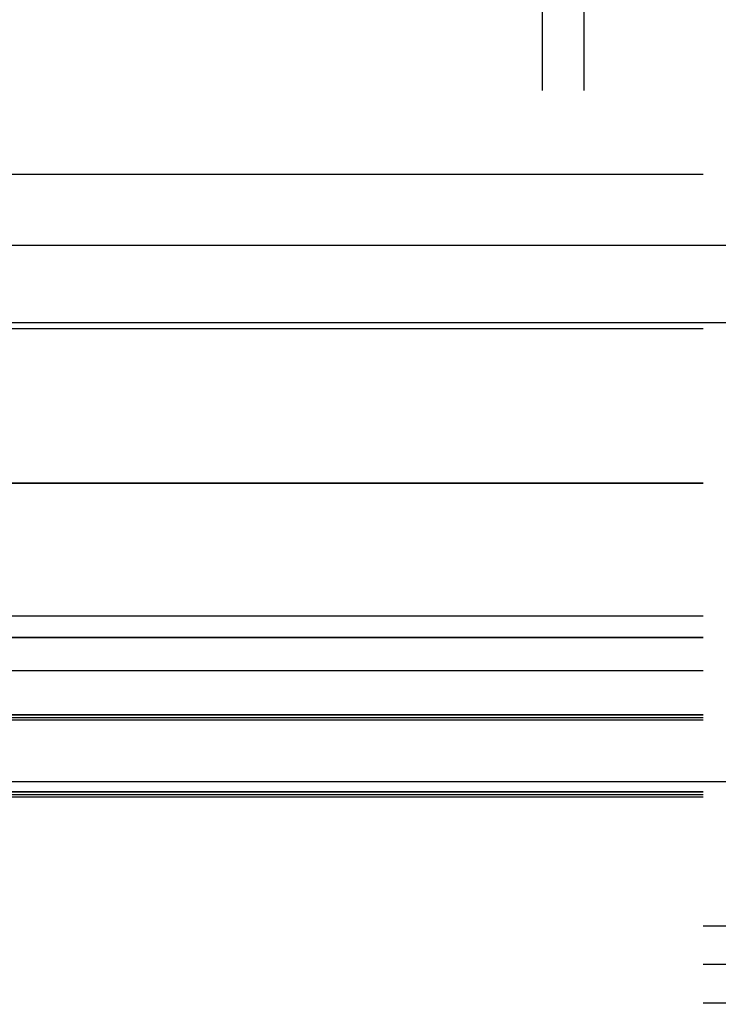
# Model space of a CAD drawing. Header units: millimetres. Extents: x -630 to 192, y -7 to 1615.
# Tile 64 of 249: x 64 to 76, y 82 to 99. Entities that reach past the tile are written whole.
import ezdxf

# ---------------------------------------------------------------- set-up
doc = ezdxf.new("R2010")
doc.units = ezdxf.units.MM
doc.header["$MEASUREMENT"] = 0
doc.layers.add('OVIDIO 160x80x72h', color=7, linetype='Continuous')

msp = doc.modelspace()

# ---------------------------------------------------------------- linework, layer by layer
at = {"layer": 'OVIDIO 160x80x72h'}
for points in [[(73.42798043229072, 97.56499942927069), (73.42798043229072, 738.9881825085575)], [(74.15301698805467, 97.56521070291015), (74.15301698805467, 738.9881825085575)], [(62.00572742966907, 96.11440675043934), (76.21606214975, 96.11440675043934)], [(89.7879484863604, 94.87235436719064), (-219.1110592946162, 94.87235436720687)], [(89.78794848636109, 93.53071358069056), (-219.1110592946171, 93.53071358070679)], [(62.00572742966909, 93.43112517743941), (76.21606214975, 93.43112517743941)], [(41.21587904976, 90.74784360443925), (76.21606214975, 90.74784360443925)], [(76.21606214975, 90.74784360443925), (41.21587904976, 90.74784360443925)], [(76.21606214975, 88.43504590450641), (41.21587904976, 88.43504590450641)], [(41.21587904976, 88.06456203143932), (76.21606214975, 88.06456203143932)], [(76.21606214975, 88.06456203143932), (41.21587904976, 88.06456203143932)], [(76.21606214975, 87.48636260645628), (41.21587904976, 87.48636260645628)], [(41.21587904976, 86.72292124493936), (76.21606214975, 86.72292124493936)], [(76.21606214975, 86.72292124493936), (41.21587904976, 86.72292124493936)], [(41.21587904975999, 86.6781998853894), (76.21606214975, 86.6781998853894)], [(41.21587904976, 86.63347852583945), (76.21606214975, 86.63347852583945)], [(90.71602301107, 85.56016589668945), (27.46698811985, 85.56016589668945)], [(76.21606214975, 85.38128045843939), (41.21587904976, 85.38128045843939)], [(41.21587904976, 85.38128045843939), (76.21606214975, 85.38128045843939)], [(41.21587904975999, 85.33655909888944), (76.21606214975, 85.33655909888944)], [(76.21606214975, 85.29183773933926), (41.21587904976, 85.29183773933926)], [(76.21606214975, 83.05576976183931), (97.45327397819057, 83.05576976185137)], [(97.4532739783, 82.38494936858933), (76.21606214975, 82.38494936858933)], [(97.4532739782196, 81.7141289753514), (76.21606214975, 81.71412897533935)]]:
    msp.add_lwpolyline(points, dxfattribs=at)
at = {"layer": 'OVIDIO 160x80x72h', "extrusion": (0, 0.8944271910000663, -0.4472135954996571)}
for points in [[(-65.21606214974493, 673.5544502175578), (-65.46021753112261, 673.5517402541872), (-65.70644483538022, 673.5435140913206), (-65.95458278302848, 673.5296307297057), (-66.20446096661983, 673.5099542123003), (-66.45589995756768, 673.4843542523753), (-66.70871145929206, 673.4527068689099), (-66.96269850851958, 673.4148950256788), (-67.21765572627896, 673.3708092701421), (-67.47336961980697, 673.3203483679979), (-67.72961893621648, 673.2634199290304), (-67.98617506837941, 673.1999410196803), (-68.24280251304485, 673.1298387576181), (-68.49925938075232, 673.0530508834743), (-68.7552979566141, 672.9695263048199), (-69.010665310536, 672.8792256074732), (-69.26510395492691, 672.7821215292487), (-69.51835254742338, 672.678199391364), (-69.7701466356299, 672.5674574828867), (-70.02021944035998, 672.4499073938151), (-70.26830267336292, 672.3255742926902), (-70.5141273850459, 672.1944971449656), (-70.75742483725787, 672.0567288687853), (-70.99792739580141, 671.9123364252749), (-71.23536943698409, 671.7614008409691), (-71.4694882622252, 671.6040171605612), (-71.70002501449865, 671.4402943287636), (-71.92672559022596, 671.2703550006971), (-72.14934154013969, 671.0943352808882), (-72.36763095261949, 670.9123843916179), (-72.58135931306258, 670.7246642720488), (-72.79030033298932, 670.5313491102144), (-72.99423674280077, 670.332624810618), (-73.19296104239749, 670.1286884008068), (-73.38627620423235, 669.9197473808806), (-73.57399632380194, 669.7060190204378), (-73.75594721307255, 669.4877296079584), (-73.93196693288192, 669.265113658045), (-74.10190626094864, 669.0384130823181), (-74.26562909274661, 668.807876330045), (-74.42301277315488, 668.5737575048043), (-74.57394835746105, 668.3363154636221), (-74.71834080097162, 668.0958129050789), (-74.85610907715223, 667.8525154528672), (-74.9871862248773, 667.6066907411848), (-75.11151932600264, 667.3586075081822), (-75.22906941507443, 667.1085347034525), (-75.33981132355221, 666.8567406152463), (-75.44373346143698, 666.6034920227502), (-75.54083753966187, 666.3490533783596), (-75.63113823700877, 666.0936860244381), (-75.71466281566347, 665.8376474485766), (-75.79145068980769, 665.5811905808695), (-75.86155295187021, 665.3245631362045), (-75.92503186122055, 665.0680070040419), (-75.98196030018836, 664.8117576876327), (-76.03242120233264, 664.556043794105), (-76.07650695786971, 664.3010865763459), (-76.11431880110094, 664.0470995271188), (-76.14596618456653, 663.7942880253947), (-76.17156614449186, 663.5428490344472), (-76.19124266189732, 663.2929708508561), (-76.20512602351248, 663.0448329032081), (-76.2133521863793, 662.7986055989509), (-76.21606214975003, 662.5544502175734)], [(-76.21606214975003, 662.5544502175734), (-76.2133521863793, 662.7986055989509), (-76.20512602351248, 663.0448329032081), (-76.19124266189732, 663.2929708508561), (-76.17156614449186, 663.5428490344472), (-76.14596618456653, 663.7942880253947), (-76.11431880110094, 664.0470995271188), (-76.07650695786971, 664.3010865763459), (-76.03242120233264, 664.556043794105), (-75.98196030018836, 664.8117576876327), (-75.92503186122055, 665.0680070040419), (-75.86155295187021, 665.3245631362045), (-75.79145068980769, 665.5811905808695), (-75.71466281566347, 665.8376474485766), (-75.63113823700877, 666.0936860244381), (-75.54083753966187, 666.3490533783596), (-75.44373346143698, 666.6034920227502), (-75.33981132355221, 666.8567406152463), (-75.22906941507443, 667.1085347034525), (-75.11151932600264, 667.3586075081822), (-74.9871862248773, 667.6066907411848), (-74.85610907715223, 667.8525154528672), (-74.71834080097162, 668.0958129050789), (-74.57394835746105, 668.3363154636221), (-74.42301277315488, 668.5737575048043), (-74.26562909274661, 668.807876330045), (-74.10190626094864, 669.0384130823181), (-73.93196693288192, 669.265113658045), (-73.75594721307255, 669.4877296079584), (-73.57399632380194, 669.7060190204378), (-73.38627620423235, 669.9197473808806), (-73.19296104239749, 670.1286884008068), (-72.99423674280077, 670.332624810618), (-72.79030033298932, 670.5313491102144), (-72.58135931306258, 670.7246642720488), (-72.36763095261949, 670.9123843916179), (-72.14934154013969, 671.0943352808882), (-71.92672559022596, 671.2703550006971), (-71.70002501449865, 671.4402943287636), (-71.4694882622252, 671.6040171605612), (-71.23536943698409, 671.7614008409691), (-70.99792739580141, 671.9123364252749), (-70.75742483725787, 672.0567288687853), (-70.5141273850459, 672.1944971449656), (-70.26830267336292, 672.3255742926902), (-70.02021944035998, 672.4499073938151), (-69.7701466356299, 672.5674574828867), (-69.51835254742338, 672.678199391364), (-69.26510395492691, 672.7821215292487), (-69.010665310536, 672.8792256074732), (-68.7552979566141, 672.9695263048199), (-68.49925938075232, 673.0530508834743), (-68.24280251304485, 673.1298387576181), (-67.98617506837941, 673.1999410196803), (-67.72961893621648, 673.2634199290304), (-67.47336961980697, 673.3203483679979), (-67.21765572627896, 673.3708092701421), (-66.96269850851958, 673.4148950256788), (-66.70871145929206, 673.4527068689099), (-66.45589995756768, 673.4843542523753), (-66.20446096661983, 673.5099542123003), (-65.95458278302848, 673.5296307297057), (-65.70644483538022, 673.5435140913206), (-65.46021753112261, 673.5517402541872), (-65.21606214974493, 673.5544502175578)]]:
    msp.add_lwpolyline(points, dxfattribs=at)
at = {"layer": 'OVIDIO 160x80x72h', "extrusion": (0, 0.8944271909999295, -0.4472135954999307)}
msp.add_lwpolyline([(-76.21606214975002, 662.5544502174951), (-76.21288203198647, 662.8189355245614), (-76.20328869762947, 663.0844056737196), (-76.1872103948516, 663.3506324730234), (-76.1645860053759, 663.6173826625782), (-76.13536543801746, 663.8844185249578), (-76.09950998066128, 664.1514985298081), (-76.05699260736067, 664.4183780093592), (-76.00779823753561, 664.684809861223), (-75.95192394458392, 664.9505452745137), (-75.8893791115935, 665.2153344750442), (-75.82018553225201, 665.4789274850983), (-75.7443774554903, 665.7410748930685), (-75.66200157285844, 666.0015286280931), (-75.57311694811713, 666.2600427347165), (-75.47779488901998, 666.5163741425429), (-75.37611876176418, 666.770283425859), (-75.26818374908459, 667.021535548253), (-75.15409655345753, 667.2699005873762), (-75.03397504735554, 667.5151544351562), (-74.90794787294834, 667.7570794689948), (-74.77615399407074, 667.9954651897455), (-74.63874220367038, 668.2301088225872), (-74.4958705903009, 668.4608158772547), (-74.34770596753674, 668.6874006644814), (-74.19442327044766, 668.909686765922), (-74.03620492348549, 669.1275074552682), (-73.87324018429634, 669.3407060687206), (-73.70572446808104, 669.5491363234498), (-73.53385865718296, 669.7526625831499), (-73.35784840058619, 669.9511600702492), (-73.17790340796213, 670.1445150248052), (-72.99423674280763, 670.3326248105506), (-72.80612695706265, 670.5162914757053), (-72.61277200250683, 670.6962364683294), (-72.41427451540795, 670.8722467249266), (-72.21074825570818, 671.0441125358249), (-72.00231800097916, 671.2116282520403), (-71.78911938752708, 671.3745929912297), (-71.57129869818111, 671.5328113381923), (-71.3490125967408, 671.6860940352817), (-71.12242780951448, 671.8342586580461), (-70.89172075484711, 671.9771302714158), (-70.65707712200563, 672.1145420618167), (-70.41869140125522, 672.2463359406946), (-70.17676636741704, 672.372363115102), (-69.9315125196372, 672.4924846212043), (-69.6831474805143, 672.6065718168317), (-69.43189535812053, 672.7145068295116), (-69.1779860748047, 672.8161829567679), (-68.92165466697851, 672.9115050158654), (-68.66314056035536, 673.000389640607), (-68.40268682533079, 673.0827655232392), (-68.14053941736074, 673.1585736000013), (-67.87694640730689, 673.2277671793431), (-67.6121572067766, 673.290312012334), (-67.3464217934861, 673.3461863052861), (-67.07998994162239, 673.3953806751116), (-66.81311046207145, 673.4378980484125), (-66.54603045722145, 673.4737535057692), (-66.27899459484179, 673.5029740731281), (-66.01224440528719, 673.5255984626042), (-65.74601760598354, 673.5416767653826), (-65.48054745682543, 673.55127009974), (-65.21606214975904, 673.5544502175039)], dxfattribs=at)
at = {"layer": 'OVIDIO 160x80x72h', "extrusion": (1, 0, 0)}
for points in [[(97.35684419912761, 700.776236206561), (100.0401257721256, 699.4345954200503)], [(96.56162034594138, 692.4775845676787), (90.74784360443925, 680.8500310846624)], [(93.87833877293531, 693.8192253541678), (96.56162034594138, 692.4775845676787)], [(96.56162034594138, 692.4775845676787), (93.87833877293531, 693.8192253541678)], [(90.74784360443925, 680.8500310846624), (96.56162034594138, 692.4775845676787)], [(95.21997955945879, 693.1484049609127), (89.40620281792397, 681.52085147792)], [(88.06456203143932, 682.1916718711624), (93.87833877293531, 693.8192253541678)], [(93.87833877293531, 693.8192253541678), (88.06456203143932, 682.1916718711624)], [(93.65473197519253, 686.6638078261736), (90.97145040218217, 688.0054486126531)], [(85.38128045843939, 679.0611767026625), (85.46113178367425, 679.0223527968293), (85.54255405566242, 678.9849860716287), (85.62551774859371, 678.9491486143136), (85.70998954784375, 678.9149123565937), (85.79593228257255, 678.8823488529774), (85.88330487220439, 678.8515290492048), (85.97206228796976, 678.8225230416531), (86.0621555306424, 678.7953998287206), (86.15353162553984, 678.7702270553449), (86.24613363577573, 678.7470707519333), (86.33990069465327, 678.7259950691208), (86.43476805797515, 678.707062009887), (86.5306671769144, 678.690331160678), (86.6275257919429, 678.6758594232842), (86.72526804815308, 678.6637007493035), (86.82381463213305, 678.653905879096), (86.9230829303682, 678.6465220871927), (87.02298720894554, 678.6415929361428), (87.12343881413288, 678.6391580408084), (87.22434639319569, 678.6392528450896), (87.32561613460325, 678.641908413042), (87.42715202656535, 678.6471512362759), (87.52885613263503, 678.6550030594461), (87.6306288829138, 678.6654807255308), (87.73236937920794, 678.678596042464), (87.8339757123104, 678.6943556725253), (87.93534528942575, 678.7127610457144), (88.03637516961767, 678.7338082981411), (88.1369624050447, 678.7574882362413), (88.23700438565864, 678.7837863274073), (88.33639918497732, 678.8126827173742), (88.43504590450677, 678.84415227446), (88.53284501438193, 678.8781646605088), (88.62969868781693, 678.9146844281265), (88.72551112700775, 678.9536711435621), (88.82018887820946, 678.9950795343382), (88.91364113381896, 679.038859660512), (89.00578001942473, 679.08495710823), (89.09652086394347, 679.1333132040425), (89.18578245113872, 679.1838652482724), (89.27348725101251, 679.2365467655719), (89.35956162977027, 679.2912877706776), (89.44393603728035, 679.3480150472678), (89.52654517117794, 679.4066524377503), (89.60732811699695, 679.467121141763), (89.68622846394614, 679.529340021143), (89.7631943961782, 679.5932259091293), (89.8381787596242, 679.6586939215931), (89.91113910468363, 679.7256577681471), (89.98203770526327, 679.794030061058), (90.05084155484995, 679.8637226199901), (90.11752234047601, 679.9346467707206), (90.18205639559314, 680.0067136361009), (90.24442463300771, 680.0798344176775), (90.30461245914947, 680.1539206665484), (90.36260967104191, 680.2288845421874), (90.41841033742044, 680.3046390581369), (90.47201266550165, 680.3810983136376), (90.52341885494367, 680.4581777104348), (90.57263494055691, 680.5357941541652), (90.6196706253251, 680.6138662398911), (90.66453910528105, 680.6923144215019), (90.70725688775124, 680.7710611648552), (90.74784360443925, 680.8500310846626)], [(90.74784360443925, 680.8500310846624), (88.06456203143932, 682.1916718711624)], [(90.74784360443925, 680.8500310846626), (90.70725688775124, 680.7710611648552), (90.66453910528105, 680.6923144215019), (90.6196706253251, 680.6138662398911), (90.57263494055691, 680.5357941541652), (90.52341885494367, 680.4581777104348), (90.47201266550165, 680.3810983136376), (90.41841033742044, 680.3046390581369), (90.36260967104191, 680.2288845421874), (90.30461245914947, 680.1539206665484), (90.24442463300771, 680.0798344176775), (90.18205639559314, 680.0067136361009), (90.11752234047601, 679.9346467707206), (90.05084155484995, 679.8637226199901), (89.98203770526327, 679.794030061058), (89.91113910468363, 679.7256577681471), (89.8381787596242, 679.6586939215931), (89.7631943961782, 679.5932259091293), (89.68622846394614, 679.529340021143), (89.60732811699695, 679.467121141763), (89.52654517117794, 679.4066524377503), (89.44393603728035, 679.3480150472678), (89.35956162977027, 679.2912877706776), (89.27348725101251, 679.2365467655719), (89.18578245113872, 679.1838652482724), (89.09652086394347, 679.1333132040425), (89.00578001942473, 679.08495710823), (88.91364113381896, 679.038859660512), (88.82018887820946, 678.9950795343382), (88.72551112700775, 678.9536711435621), (88.62969868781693, 678.9146844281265), (88.53284501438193, 678.8781646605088), (88.43504590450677, 678.84415227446), (88.33639918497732, 678.8126827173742), (88.23700438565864, 678.7837863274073), (88.1369624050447, 678.7574882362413), (88.03637516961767, 678.7338082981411), (87.93534528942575, 678.7127610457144), (87.8339757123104, 678.6943556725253), (87.73236937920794, 678.678596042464), (87.6306288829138, 678.6654807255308), (87.52885613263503, 678.6550030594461), (87.42715202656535, 678.6471512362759), (87.32561613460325, 678.641908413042), (87.22434639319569, 678.6392528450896), (87.12343881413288, 678.6391580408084), (87.02298720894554, 678.6415929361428), (86.9230829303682, 678.6465220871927), (86.82381463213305, 678.653905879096), (86.72526804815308, 678.6637007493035), (86.6275257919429, 678.6758594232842), (86.5306671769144, 678.690331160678), (86.43476805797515, 678.707062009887), (86.33990069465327, 678.7259950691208), (86.24613363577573, 678.7470707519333), (86.15353162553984, 678.7702270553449), (86.0621555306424, 678.7953998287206), (85.97206228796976, 678.8225230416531), (85.88330487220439, 678.8515290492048), (85.79593228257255, 678.8823488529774), (85.70998954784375, 678.9149123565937), (85.62551774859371, 678.9491486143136), (85.54255405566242, 678.9849860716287), (85.46113178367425, 679.0223527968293), (85.38128045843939, 679.0611767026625)], [(88.06456203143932, 682.1916718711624), (90.74784360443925, 680.8500310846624)], [(89.37409432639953, 679.3008377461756), (86.27570764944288, 680.8500310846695)], [(88.95898922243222, 681.7444582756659), (87.40979588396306, 678.6460715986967)], [(88.06456203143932, 682.1916718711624), (88.05441535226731, 682.1719293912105), (88.04373590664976, 682.1522427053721), (88.03251878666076, 682.1326306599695), (88.02075986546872, 682.1131126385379), (88.00845584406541, 682.0937085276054), (87.9956042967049, 682.0744386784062), (87.9822037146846, 682.0553238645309), (87.96825354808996, 682.0363852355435), (87.95375424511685, 682.0176442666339), (87.93870728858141, 681.9991227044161), (87.92311522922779, 681.9808425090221), (87.9069817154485, 681.962825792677), (87.89031151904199, 681.9450947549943), (87.87311055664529, 681.9276716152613), (87.85538590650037, 681.9105785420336), (87.83714582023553, 681.8938375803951), (87.81839972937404, 681.8774705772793), (87.79915824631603, 681.8614991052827), (87.77943315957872, 681.8459443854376), (87.75923742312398, 681.8308272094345), (87.73858513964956, 681.8161678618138), (87.71749153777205, 681.8019860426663), (87.6959729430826, 681.7883007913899), (87.67404674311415, 681.775130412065), (87.65173134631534, 681.7624924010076), (87.62904613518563, 681.7504033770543), (87.60601141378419, 681.7388790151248), (87.58264834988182, 681.7279339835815), (87.5589789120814, 681.7175818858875), (87.5350258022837, 681.7078352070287), (87.51081238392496, 681.6987052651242), (87.48636260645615, 681.6902021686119), (87.4617009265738, 681.6823347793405), (87.43685222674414, 681.6751106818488), (87.41184173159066, 681.6685361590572), (87.3866949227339, 681.6626161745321), (87.3614374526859, 681.6573543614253), (87.33609505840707, 681.6527530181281), (87.31069347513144, 681.6488131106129), (87.2852583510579, 681.6455342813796), (87.25981516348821, 681.6429148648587), (87.2343891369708, 681.6409519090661), (87.20900516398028, 681.6396412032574), (87.1836877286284, 681.6389773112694), (87.1584608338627, 681.6389536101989), (87.13334793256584, 681.6395623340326), (87.10837186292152, 681.6407946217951), (87.08355478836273, 681.6426405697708), (87.05891814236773, 681.6450892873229), (87.03448257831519, 681.648128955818), (87.0102679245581, 681.6517468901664), (86.98629314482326, 681.6559296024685), (86.9625763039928, 681.660662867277), (86.93913453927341, 681.6659317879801), (86.91598403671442, 681.671720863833), (86.89314001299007, 681.6780140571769), (86.87061670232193, 681.6847948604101), (86.8484273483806, 681.6920463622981), (86.82658420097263, 681.6997513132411), (86.80509851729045, 681.7078921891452), (86.78398056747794, 681.7164512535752), (86.76323964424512, 681.7254106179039), (86.74288407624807, 681.734752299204), (86.72292124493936, 681.7444582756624)], [(86.72292124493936, 681.7444582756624), (86.74288407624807, 681.734752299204), (86.76323964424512, 681.7254106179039), (86.78398056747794, 681.7164512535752), (86.80509851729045, 681.7078921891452), (86.82658420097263, 681.6997513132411), (86.8484273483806, 681.6920463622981), (86.87061670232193, 681.6847948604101), (86.89314001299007, 681.6780140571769), (86.91598403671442, 681.671720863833), (86.93913453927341, 681.6659317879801), (86.9625763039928, 681.660662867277), (86.98629314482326, 681.6559296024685), (87.0102679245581, 681.6517468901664), (87.03448257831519, 681.648128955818), (87.05891814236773, 681.6450892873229), (87.08355478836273, 681.6426405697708), (87.10837186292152, 681.6407946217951), (87.13334793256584, 681.6395623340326), (87.1584608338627, 681.6389536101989), (87.1836877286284, 681.6389773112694), (87.20900516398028, 681.6396412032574), (87.2343891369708, 681.6409519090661), (87.25981516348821, 681.6429148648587), (87.2852583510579, 681.6455342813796), (87.31069347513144, 681.6488131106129), (87.33609505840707, 681.6527530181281), (87.3614374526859, 681.6573543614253), (87.3866949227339, 681.6626161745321), (87.41184173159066, 681.6685361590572), (87.43685222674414, 681.6751106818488), (87.4617009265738, 681.6823347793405), (87.48636260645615, 681.6902021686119), (87.51081238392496, 681.6987052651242), (87.5350258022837, 681.7078352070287), (87.5589789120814, 681.7175818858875), (87.58264834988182, 681.7279339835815), (87.60601141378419, 681.7388790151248), (87.62904613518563, 681.7504033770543), (87.65173134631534, 681.7624924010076), (87.67404674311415, 681.775130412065), (87.6959729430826, 681.7883007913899), (87.71749153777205, 681.8019860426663), (87.73858513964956, 681.8161678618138), (87.75923742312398, 681.8308272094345), (87.77943315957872, 681.8459443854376), (87.79915824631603, 681.8614991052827), (87.81839972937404, 681.8774705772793), (87.83714582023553, 681.8938375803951), (87.85538590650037, 681.9105785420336), (87.87311055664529, 681.9276716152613), (87.89031151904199, 681.9450947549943), (87.9069817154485, 681.962825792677), (87.92311522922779, 681.9808425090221), (87.93870728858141, 681.9991227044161), (87.95375424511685, 682.0176442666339), (87.96825354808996, 682.0363852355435), (87.9822037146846, 682.0553238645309), (87.9956042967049, 682.0744386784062), (88.00845584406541, 682.0937085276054), (88.02075986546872, 682.1131126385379), (88.03251878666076, 682.1326306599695), (88.04373590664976, 682.1522427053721), (88.05441535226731, 682.1719293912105), (88.06456203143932, 682.1916718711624)], [(86.72292124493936, 681.7444582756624), (85.38128045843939, 679.0611767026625)], [(86.63347852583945, 681.7891796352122), (86.72292124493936, 681.7444582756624)], [(85.38128045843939, 679.0611767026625), (86.72292124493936, 681.7444582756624)], [(86.72292124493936, 681.7444582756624), (86.63347852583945, 681.7891796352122)], [(86.63347852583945, 681.7891796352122), (83.05576976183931, 683.5780340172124)], [(86.05210085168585, 680.4028174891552), (82.38494936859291, 682.2363932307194)], [(85.38128045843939, 679.0611767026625), (85.29183773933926, 679.1058980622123)], [(85.29183773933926, 679.1058980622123), (85.38128045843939, 679.0611767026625)], [(81.71412897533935, 680.8947524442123), (85.29183773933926, 679.1058980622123)], [(83.5477047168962, 679.9779645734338), (84.8893455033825, 682.6612461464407)], [(83.05576976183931, 683.5780340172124), (81.71412897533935, 680.8947524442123)], [(81.71412897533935, 680.8947524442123), (83.05576976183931, 683.5780340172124)]]:
    msp.add_lwpolyline(points, dxfattribs=at)
at = {"layer": 'OVIDIO 160x80x72h', "extrusion": (0, 0.8944271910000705, -0.4472135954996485)}
for points in [[(-65.21606214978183, 673.5544502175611), (-65.46021753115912, 673.5517402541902), (-65.70644483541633, 673.5435140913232), (-65.95458278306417, 673.529630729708), (-66.2044609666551, 673.5099542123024), (-66.45589995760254, 673.4843542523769), (-66.70871145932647, 673.4527068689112), (-66.96269850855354, 673.4148950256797), (-67.21765572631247, 673.3708092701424), (-67.47336961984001, 673.3203483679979), (-67.72961893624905, 673.26341992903), (-67.9861750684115, 673.1999410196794), (-68.24280251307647, 673.1298387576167), (-68.49925938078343, 673.0530508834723), (-68.75529795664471, 672.9695263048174), (-69.0106653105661, 672.8792256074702), (-69.26510395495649, 672.782121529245), (-69.51835254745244, 672.6781993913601), (-69.77014663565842, 672.5674574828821), (-70.02021944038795, 672.4499073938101), (-70.26830267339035, 672.3255742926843), (-70.51412738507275, 672.194497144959), (-70.75742483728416, 672.0567288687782), (-70.99792739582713, 671.9123364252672), (-71.23536943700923, 671.7614008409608), (-71.46948826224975, 671.6040171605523), (-71.7000250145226, 671.440294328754), (-71.92672559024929, 671.2703550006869), (-72.14934154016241, 671.0943352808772), (-72.3676309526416, 670.9123843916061), (-72.58135931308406, 670.7246642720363), (-72.79030033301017, 670.5313491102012), (-72.99423674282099, 670.3326248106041), (-73.19296104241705, 670.1286884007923), (-73.38627620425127, 669.9197473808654), (-73.57399632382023, 669.7060190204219), (-73.75594721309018, 669.4877296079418), (-73.9319669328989, 669.2651136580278), (-74.10190626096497, 669.0384130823), (-74.2656290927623, 668.8078763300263), (-74.42301277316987, 668.5737575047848), (-74.57394835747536, 668.3363154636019), (-74.7183408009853, 668.095812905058), (-74.85610907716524, 667.8525154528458), (-74.98718622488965, 667.6066907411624), (-75.11151932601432, 667.3586075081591), (-75.22906941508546, 667.1085347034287), (-75.33981132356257, 666.856740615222), (-75.44373346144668, 666.6034920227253), (-75.54083753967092, 666.3490533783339), (-75.63113823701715, 666.0936860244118), (-75.71466281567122, 665.8376474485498), (-75.7914506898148, 665.5811905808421), (-75.86155295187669, 665.3245631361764), (-75.92503186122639, 665.0680070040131), (-75.98196030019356, 664.8117576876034), (-76.03242120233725, 664.5560437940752), (-76.07650695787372, 664.3010865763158), (-76.11431880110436, 664.047099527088), (-76.14596618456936, 663.7942880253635), (-76.17156614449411, 663.5428490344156), (-76.19124266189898, 663.292970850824), (-76.2051260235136, 663.0448329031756), (-76.21335218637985, 662.7986055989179), (-76.21606214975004, 662.5544502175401)], [(-76.21606214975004, 662.5544502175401), (-76.21335218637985, 662.7986055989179), (-76.2051260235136, 663.0448329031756), (-76.19124266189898, 663.292970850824), (-76.17156614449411, 663.5428490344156), (-76.14596618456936, 663.7942880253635), (-76.11431880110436, 664.047099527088), (-76.07650695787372, 664.3010865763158), (-76.03242120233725, 664.5560437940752), (-75.98196030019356, 664.8117576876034), (-75.92503186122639, 665.0680070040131), (-75.86155295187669, 665.3245631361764), (-75.7914506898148, 665.5811905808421), (-75.71466281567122, 665.8376474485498), (-75.63113823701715, 666.0936860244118), (-75.54083753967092, 666.3490533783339), (-75.44373346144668, 666.6034920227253), (-75.33981132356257, 666.856740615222), (-75.22906941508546, 667.1085347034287), (-75.11151932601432, 667.3586075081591), (-74.98718622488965, 667.6066907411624), (-74.85610907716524, 667.8525154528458), (-74.7183408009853, 668.095812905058), (-74.57394835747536, 668.3363154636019), (-74.42301277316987, 668.5737575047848), (-74.2656290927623, 668.8078763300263), (-74.10190626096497, 669.0384130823), (-73.9319669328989, 669.2651136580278), (-73.75594721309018, 669.4877296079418), (-73.57399632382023, 669.7060190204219), (-73.38627620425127, 669.9197473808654), (-73.19296104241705, 670.1286884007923), (-72.99423674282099, 670.3326248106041), (-72.79030033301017, 670.5313491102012), (-72.58135931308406, 670.7246642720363), (-72.3676309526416, 670.9123843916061), (-72.14934154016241, 671.0943352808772), (-71.92672559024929, 671.2703550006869), (-71.7000250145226, 671.440294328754), (-71.46948826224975, 671.6040171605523), (-71.23536943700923, 671.7614008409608), (-70.99792739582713, 671.9123364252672), (-70.75742483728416, 672.0567288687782), (-70.51412738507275, 672.194497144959), (-70.26830267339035, 672.3255742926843), (-70.02021944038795, 672.4499073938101), (-69.77014663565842, 672.5674574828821), (-69.51835254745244, 672.6781993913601), (-69.26510395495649, 672.782121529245), (-69.0106653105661, 672.8792256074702), (-68.75529795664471, 672.9695263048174), (-68.49925938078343, 673.0530508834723), (-68.24280251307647, 673.1298387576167), (-67.9861750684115, 673.1999410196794), (-67.72961893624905, 673.26341992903), (-67.47336961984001, 673.3203483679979), (-67.21765572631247, 673.3708092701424), (-66.96269850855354, 673.4148950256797), (-66.70871145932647, 673.4527068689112), (-66.45589995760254, 673.4843542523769), (-66.2044609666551, 673.5099542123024), (-65.95458278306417, 673.529630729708), (-65.70644483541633, 673.5435140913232), (-65.46021753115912, 673.5517402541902), (-65.21606214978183, 673.5544502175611)]]:
    msp.add_lwpolyline(points, dxfattribs=at)
at = {"layer": 'OVIDIO 160x80x72h', "extrusion": (0, 1, 0)}
for points in [[(201.4509243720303, 660.3223808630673), (-72.2118654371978, 660.3223808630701)], [(201.4509243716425, 661.4955146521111), (-72.21168488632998, 661.4955146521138)], [(-27.46698811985, 681.4314087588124), (-90.71602301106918, 681.4314087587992)], [(-90.71602301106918, 681.4314087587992), (-27.46698811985, 681.4314087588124)], [(-90.71602301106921, 682.1022291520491), (-27.46698811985, 682.1022291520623)], [(-27.46698811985, 682.1022291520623), (-90.71602301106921, 682.1022291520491)]]:
    msp.add_lwpolyline(points, dxfattribs=at)
at = {"layer": 'OVIDIO 160x80x72h', "extrusion": (-0.003048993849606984, -0.3263938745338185, 0.9452289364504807)}
for points in [[(75.4128849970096, 304.1512712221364), (75.41291231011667, 304.198237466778), (75.41393857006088, 304.2456121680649), (75.41598971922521, 304.2933645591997), (75.41909080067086, 304.3414621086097), (75.4232658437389, 304.389870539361), (75.42853774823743, 304.4385538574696), (75.43492816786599, 304.4874743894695), (75.44245739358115, 304.5365928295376), (75.45114423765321, 304.5858682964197), (75.46100591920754, 304.635258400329), (75.47205795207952, 304.6847193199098), (75.48431403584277, 304.7342058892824), (75.49778595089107, 304.7836716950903), (75.51248345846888, 304.8330691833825), (75.52841420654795, 304.8823497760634), (75.54558364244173, 304.9314639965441), (75.56399493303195, 304.980361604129), (75.58364889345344, 305.0289917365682), (75.60454392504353, 305.0773030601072), (75.62667596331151, 305.1252439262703), (75.6500384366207, 305.17276253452), (75.67462223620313, 305.2198070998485), (75.70041569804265, 305.2663260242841), (75.7274045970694, 305.3122680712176), (75.7555721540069, 305.3575825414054), (75.78489905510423, 305.4022194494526), (75.81536348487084, 305.4461296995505), (75.8469411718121, 305.48926525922), (75.87960544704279, 305.5315793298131), (75.91332731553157, 305.573026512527), (75.9480755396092, 305.6135629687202), (75.98381673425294, 305.6531465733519), (76.02051547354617, 305.691737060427), (76.05813440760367, 305.7292961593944), (76.09663438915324, 305.7657877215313), (76.13597460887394, 305.8011778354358), (76.17611273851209, 305.8354349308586), (76.21700508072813, 305.868529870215), (76.25860672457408, 305.900436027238), (76.30087170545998, 305.9311293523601), (76.34375316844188, 305.9605884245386), (76.3872035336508, 305.9887944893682), (76.43117466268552, 306.0157314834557), (76.47561802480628, 306.0413860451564), (76.52048486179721, 306.0657475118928), (76.56572635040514, 306.0888079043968), (76.61129376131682, 306.1105618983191), (76.65713861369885, 306.1310067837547), (76.7032128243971, 306.1501424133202), (76.74946885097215, 306.1679711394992), (76.79585982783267, 306.1844977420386), (76.84233969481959, 306.1997293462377), (76.88886331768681, 306.2136753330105), (76.93538660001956, 306.2263472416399), (76.98186658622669, 306.2377586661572), (77.02826155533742, 306.2479251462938), (77.07453110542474, 306.2568640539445), (77.12063622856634, 306.2645944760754), (77.16653937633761, 306.2711370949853), (77.21220451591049, 306.2765140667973), (77.25759717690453, 306.2807488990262), (77.30268448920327, 306.2838663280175), (77.34743521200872, 306.2858921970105), (77.39181975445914, 306.2868533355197)], [(77.39181975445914, 306.2868533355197), (77.34743521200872, 306.2858921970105), (77.30268448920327, 306.2838663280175), (77.25759717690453, 306.2807488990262), (77.21220451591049, 306.2765140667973), (77.16653937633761, 306.2711370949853), (77.12063622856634, 306.2645944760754), (77.07453110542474, 306.2568640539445), (77.02826155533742, 306.2479251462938), (76.98186658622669, 306.2377586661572), (76.93538660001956, 306.2263472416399), (76.88886331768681, 306.2136753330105), (76.84233969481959, 306.1997293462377), (76.79585982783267, 306.1844977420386), (76.74946885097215, 306.1679711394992), (76.7032128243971, 306.1501424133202), (76.65713861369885, 306.1310067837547), (76.61129376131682, 306.1105618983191), (76.56572635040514, 306.0888079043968), (76.52048486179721, 306.0657475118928), (76.47561802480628, 306.0413860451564), (76.43117466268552, 306.0157314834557), (76.3872035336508, 305.9887944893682), (76.34375316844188, 305.9605884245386), (76.30087170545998, 305.9311293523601), (76.25860672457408, 305.900436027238), (76.21700508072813, 305.868529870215), (76.17611273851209, 305.8354349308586), (76.13597460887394, 305.8011778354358), (76.09663438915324, 305.7657877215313), (76.05813440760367, 305.7292961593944), (76.02051547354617, 305.691737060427), (75.98381673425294, 305.6531465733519), (75.9480755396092, 305.6135629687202), (75.91332731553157, 305.573026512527), (75.87960544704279, 305.5315793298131), (75.8469411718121, 305.48926525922), (75.81536348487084, 305.4461296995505), (75.78489905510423, 305.4022194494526), (75.7555721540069, 305.3575825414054), (75.7274045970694, 305.3122680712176), (75.70041569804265, 305.2663260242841), (75.67462223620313, 305.2198070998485), (75.6500384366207, 305.17276253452), (75.62667596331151, 305.1252439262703), (75.60454392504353, 305.0773030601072), (75.58364889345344, 305.0289917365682), (75.56399493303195, 304.980361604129), (75.54558364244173, 304.9314639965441), (75.52841420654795, 304.8823497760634), (75.51248345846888, 304.8330691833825), (75.49778595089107, 304.7836716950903), (75.48431403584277, 304.7342058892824), (75.47205795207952, 304.6847193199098), (75.46100591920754, 304.635258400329), (75.45114423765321, 304.5858682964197), (75.44245739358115, 304.5365928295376), (75.43492816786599, 304.4874743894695), (75.42853774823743, 304.4385538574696), (75.4232658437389, 304.389870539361), (75.41909080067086, 304.3414621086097), (75.41598971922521, 304.2933645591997), (75.41393857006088, 304.2456121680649), (75.41291231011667, 304.198237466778), (75.4128849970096, 304.1512712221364)]]:
    msp.add_lwpolyline(points, dxfattribs=at)
at = {"layer": 'OVIDIO 160x80x72h', "extrusion": (-0.003234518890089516, -1.557009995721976e-05, 0.9999947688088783)}
msp.add_lwpolyline([(80.42089811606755, 87.63003244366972), (80.37078805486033, 87.62940330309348), (80.32062169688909, 87.62751444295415), (80.27044647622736, 87.62436161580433), (80.22031011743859, 87.61994295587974), (80.17026048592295, 87.61425900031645), (80.12034543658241, 87.60731269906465), (80.07061266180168, 87.59910941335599), (80.02110953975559, 87.58965690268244), (79.97188298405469, 87.57896530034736), (79.92297929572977, 87.56704707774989), (79.87444401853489, 87.55391699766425), (79.82632179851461, 87.53959205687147), (79.77865624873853, 87.52409141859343), (79.73148982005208, 87.5074363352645), (79.68486367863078, 87.48965006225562), (79.63881759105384, 87.47075776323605), (79.59338981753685, 87.45078640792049), (79.54861701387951, 87.42976466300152), (79.50453414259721, 87.40772277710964), (79.46117439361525, 87.38469246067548), (79.4185691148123, 87.36070676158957), (79.37674775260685, 87.33579993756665), (79.33573780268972, 87.31000732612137), (79.29556477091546, 87.28336521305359), (79.25625214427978, 87.25591070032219), (79.21782137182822, 87.22768157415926), (79.18029185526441, 87.19871617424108), (79.14368094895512, 87.16905326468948), (79.10800396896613, 87.13873190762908), (79.07327421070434, 87.10779133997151), (79.03950297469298, 87.0762708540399), (79.00669959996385, 87.04420968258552), (78.97464011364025, 87.01140466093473), (78.9431213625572, 86.97763180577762), (78.91218257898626, 86.94290045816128), (78.88186305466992, 86.90722192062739), (78.8522020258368, 86.87060949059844), (78.82323855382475, 86.83307848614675), (78.79501140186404, 86.79464626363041), (78.76755890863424, 86.75533222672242), (78.74091885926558, 86.71515782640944), (78.7151283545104, 86.67414655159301), (78.69022367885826, 86.63232390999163), (78.66624016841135, 86.58971739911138), (78.64321207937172, 86.54635646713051), (78.62117245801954, 86.50227246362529), (78.60015301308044, 86.45749858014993), (78.58018399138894, 86.41206978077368), (78.56129405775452, 86.3660227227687), (78.54351017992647, 86.31939566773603), (78.52685751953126, 86.27222838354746), (78.51135932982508, 86.22456203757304), (78.49703686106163, 86.17643908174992), (78.48390927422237, 86.12790313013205), (78.47199356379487, 86.07899882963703), (78.46130449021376, 86.02977172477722), (78.45185452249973, 85.98026811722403), (78.44365379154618, 85.93053492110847), (78.43671005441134, 85.88061951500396), (78.43102866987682, 85.83056959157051), (78.4266125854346, 85.78043300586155), (78.42346233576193, 85.73025762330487), (78.42157605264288, 85.68009116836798), (78.42094948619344, 85.62998107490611)], dxfattribs=at)
at = {"layer": 'OVIDIO 160x80x72h', "extrusion": (-0.003048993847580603, -0.3263938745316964, 0.9452289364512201)}
for points in [[(75.41801740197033, 303.6333654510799), (75.41804471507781, 303.6803316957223), (75.41907097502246, 303.72770639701), (75.42112212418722, 303.7754587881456), (75.4242232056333, 303.8235563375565), (75.4283982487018, 303.8719647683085), (75.43367015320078, 303.9206480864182), (75.44006057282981, 303.969568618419), (75.44758979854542, 304.0186870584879), (75.45627664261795, 304.0679625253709), (75.46613832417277, 304.1173526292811), (75.47719035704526, 304.1668135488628), (75.48944644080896, 304.2163001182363), (75.50291835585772, 304.2657659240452), (75.51761586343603, 304.3151634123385), (75.5335466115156, 304.3644440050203), (75.55071604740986, 304.413558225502), (75.56912733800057, 304.4624558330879), (75.58878129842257, 304.5110859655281), (75.60967633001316, 304.5593972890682), (75.63180836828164, 304.6073381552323), (75.65517084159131, 304.6548567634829), (75.67975464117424, 304.7019013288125), (75.70554810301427, 304.7484202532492), (75.73253700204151, 304.7943623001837), (75.7607045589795, 304.8396767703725), (75.79003146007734, 304.8843136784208), (75.82049588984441, 304.9282239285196), (75.85207357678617, 304.9713594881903), (75.88473785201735, 305.0136735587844), (75.9184597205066, 305.0551207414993), (75.95320794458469, 305.0956571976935), (75.98894913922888, 305.1352408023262), (76.02564787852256, 305.1738312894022), (76.06326681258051, 305.2113903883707), (76.10176679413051, 305.2478819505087), (76.14110701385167, 305.2832720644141), (76.18124514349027, 305.3175291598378), (76.22213748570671, 305.3506240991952), (76.26373912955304, 305.3825302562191), (76.30600411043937, 305.4132235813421), (76.34888557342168, 305.4426826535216), (76.39233593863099, 305.4708887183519), (76.43630706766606, 305.4978257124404), (76.4807504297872, 305.5234802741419), (76.52561726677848, 305.5478417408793), (76.57085875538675, 305.5709021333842), (76.61642616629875, 305.5926561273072), (76.66227101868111, 305.6131010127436), (76.70834522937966, 305.6322366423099), (76.754601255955, 305.6500653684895), (76.8009922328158, 305.6665919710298), (76.84747209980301, 305.6818235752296), (76.89399572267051, 305.6957695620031), (76.9405190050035, 305.708441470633), (76.98699899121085, 305.7198528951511), (77.03339396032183, 305.7300193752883), (77.07966351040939, 305.7389582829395), (77.12576863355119, 305.7466887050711), (77.17167178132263, 305.7532313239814), (77.2173369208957, 305.758608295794), (77.26272958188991, 305.7628431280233), (77.30781689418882, 305.7659605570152), (77.3525676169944, 305.7679864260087), (77.39695215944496, 305.7689475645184)], [(77.39695215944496, 305.7689475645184), (77.3525676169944, 305.7679864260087), (77.30781689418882, 305.7659605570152), (77.26272958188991, 305.7628431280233), (77.2173369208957, 305.758608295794), (77.17167178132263, 305.7532313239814), (77.12576863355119, 305.7466887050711), (77.07966351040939, 305.7389582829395), (77.03339396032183, 305.7300193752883), (76.98699899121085, 305.7198528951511), (76.9405190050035, 305.708441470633), (76.89399572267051, 305.6957695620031), (76.84747209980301, 305.6818235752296), (76.8009922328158, 305.6665919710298), (76.754601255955, 305.6500653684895), (76.70834522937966, 305.6322366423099), (76.66227101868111, 305.6131010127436), (76.61642616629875, 305.5926561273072), (76.57085875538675, 305.5709021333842), (76.52561726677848, 305.5478417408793), (76.4807504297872, 305.5234802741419), (76.43630706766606, 305.4978257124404), (76.39233593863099, 305.4708887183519), (76.34888557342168, 305.4426826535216), (76.30600411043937, 305.4132235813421), (76.26373912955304, 305.3825302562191), (76.22213748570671, 305.3506240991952), (76.18124514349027, 305.3175291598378), (76.14110701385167, 305.2832720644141), (76.10176679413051, 305.2478819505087), (76.06326681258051, 305.2113903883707), (76.02564787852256, 305.1738312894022), (75.98894913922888, 305.1352408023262), (75.95320794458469, 305.0956571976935), (75.9184597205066, 305.0551207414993), (75.88473785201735, 305.0136735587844), (75.85207357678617, 304.9713594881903), (75.82049588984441, 304.9282239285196), (75.79003146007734, 304.8843136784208), (75.7607045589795, 304.8396767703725), (75.73253700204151, 304.7943623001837), (75.70554810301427, 304.7484202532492), (75.67975464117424, 304.7019013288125), (75.65517084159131, 304.6548567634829), (75.63180836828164, 304.6073381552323), (75.60967633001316, 304.5593972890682), (75.58878129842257, 304.5110859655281), (75.56912733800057, 304.4624558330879), (75.55071604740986, 304.413558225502), (75.5335466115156, 304.3644440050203), (75.51761586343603, 304.3151634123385), (75.50291835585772, 304.2657659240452), (75.48944644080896, 304.2163001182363), (75.47719035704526, 304.1668135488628), (75.46613832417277, 304.1173526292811), (75.45627664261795, 304.0679625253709), (75.44758979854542, 304.0186870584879), (75.44006057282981, 303.969568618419), (75.43367015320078, 303.9206480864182), (75.4283982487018, 303.8719647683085), (75.4242232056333, 303.8235563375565), (75.42112212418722, 303.7754587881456), (75.41907097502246, 303.72770639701), (75.41804471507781, 303.6803316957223), (75.41801740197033, 303.6333654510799)]]:
    msp.add_lwpolyline(points, dxfattribs=at)
at = {"layer": 'OVIDIO 160x80x72h', "extrusion": (-5.036185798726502e-08, 0.9999999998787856, 1.557004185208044e-05)}
for points in [[(-76.22112198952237, 680.2329152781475), (-76.21598913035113, 681.8198073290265)], [(-76.21598913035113, 681.8198073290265), (-76.22112198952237, 680.2329152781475)]]:
    msp.add_lwpolyline(points, dxfattribs=at)
at = {"layer": 'OVIDIO 160x80x72h', "extrusion": (0.9999994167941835, 0.001020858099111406, 0.0003525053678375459)}
for points in [[(84.13472785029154, 681.3084320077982), (85.5415186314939, 681.7942008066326)], [(85.5415186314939, 681.7942008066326), (84.13472785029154, 681.3084320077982)]]:
    msp.add_lwpolyline(points, dxfattribs=at)
at = {"layer": 'OVIDIO 160x80x72h', "extrusion": (0.9999994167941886, 0.001020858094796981, 0.0003525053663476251)}
msp.add_lwpolyline([(84.37952076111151, 680.5995094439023), (85.54152836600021, 681.0007539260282)], dxfattribs=at)
at = {"layer": 'OVIDIO 160x80x72h', "extrusion": (0.9999994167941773, 0.001020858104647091, 0.0003525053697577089)}
for points in [[(84.62431362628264, 679.8905868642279), (85.54153809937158, 680.2073070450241)], [(85.54153809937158, 680.2073070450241), (84.62431362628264, 679.8905868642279)]]:
    msp.add_lwpolyline(points, dxfattribs=at)
at = {"layer": 'OVIDIO 160x80x72h', "extrusion": (0.9999953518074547, -0.0009951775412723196, 0.002882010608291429)}
msp.add_lwpolyline([(85.48137664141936, 679.9381623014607), (84.99178152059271, 681.3560115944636)], dxfattribs=at)
at = {"layer": 'OVIDIO 160x80x72h', "extrusion": (-0.0030489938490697, -0.3263938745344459, 0.9452289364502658)}
for points in [[(73.44755025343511, 300.6433253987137), (73.49193507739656, 300.6442579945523), (73.53668665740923, 300.6461972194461), (73.58177541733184, 300.6491684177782), (73.6271701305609, 300.6531960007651), (73.6728379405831, 300.6583033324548), (73.71874438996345, 300.6645126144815), (73.76485345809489, 300.6718447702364), (73.81112760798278, 300.6803193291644), (73.8575278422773, 300.68995431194), (73.9040137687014, 300.7007661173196), (73.95054367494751, 300.7127694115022), (73.99707461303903, 300.7259770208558), (74.04356249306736, 300.74039982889), (74.0899621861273, 300.7560466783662), (74.13622763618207, 300.7729242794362), (74.1823119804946, 300.7910371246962), (74.2281676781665, 300.810387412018), (74.2737466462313, 300.830974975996), (74.31900040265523, 300.8527972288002), (74.36388021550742, 300.875849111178), (74.40833725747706, 300.9001230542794), (74.45232276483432, 300.9256089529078), (74.49578819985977, 300.9522941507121), (74.53868541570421, 300.9801634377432), (74.58096682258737, 301.0091990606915), (74.6225855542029, 301.0393807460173), (74.66349563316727, 301.0706857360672), (74.70365213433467, 301.1030888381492), (74.7430113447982, 301.1365624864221), (74.78153091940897, 301.1710768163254), (74.81917003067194, 301.2065997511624), (74.85588951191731, 301.243097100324), (74.89165199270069, 301.2805326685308), (74.92642202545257, 301.3188683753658), (74.96016620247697, 301.3580643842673), (74.99285326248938, 301.398079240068), (75.02445418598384, 301.4388700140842), (75.05494227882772, 301.4803924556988), (75.08429324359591, 301.5226011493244), (75.11248523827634, 301.5654496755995), (75.13949892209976, 301.6088907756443), (75.16531748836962, 301.652876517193), (75.18992668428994, 301.6973584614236), (75.21331481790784, 301.7422878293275), (75.23547275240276, 301.7876156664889), (75.2563938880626, 301.833293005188), (75.27607413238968, 301.879271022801), (75.29451185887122, 301.9255011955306), (75.31170785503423, 301.9719354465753), (75.32766526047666, 302.0185262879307), (75.34238949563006, 302.0652269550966), (75.35588818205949, 302.1119915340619), (75.36817105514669, 302.1587750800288), (75.37924987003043, 302.2055337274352), (75.3891383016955, 302.25222479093), (75.39785184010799, 302.29880685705), (75.40540768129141, 302.3452398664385), (75.41182461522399, 302.3914851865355), (75.41712291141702, 302.4375056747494), (75.42132420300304, 302.4832657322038), (75.42445137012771, 302.5287313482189), (75.42652842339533, 302.5738701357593), (75.42758038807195, 302.6186513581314), (75.4276331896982, 302.6630459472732)], [(75.4276331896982, 302.6630459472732), (75.42758038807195, 302.6186513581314), (75.42652842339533, 302.5738701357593), (75.42445137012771, 302.5287313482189), (75.42132420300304, 302.4832657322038), (75.41712291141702, 302.4375056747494), (75.41182461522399, 302.3914851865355), (75.40540768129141, 302.3452398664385), (75.39785184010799, 302.29880685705), (75.3891383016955, 302.25222479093), (75.37924987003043, 302.2055337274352), (75.36817105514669, 302.1587750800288), (75.35588818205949, 302.1119915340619), (75.34238949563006, 302.0652269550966), (75.32766526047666, 302.0185262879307), (75.31170785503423, 301.9719354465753), (75.29451185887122, 301.9255011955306), (75.27607413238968, 301.879271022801), (75.2563938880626, 301.833293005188), (75.23547275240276, 301.7876156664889), (75.21331481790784, 301.7422878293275), (75.18992668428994, 301.6973584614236), (75.16531748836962, 301.652876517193), (75.13949892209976, 301.6088907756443), (75.11248523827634, 301.5654496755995), (75.08429324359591, 301.5226011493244), (75.05494227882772, 301.4803924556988), (75.02445418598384, 301.4388700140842), (74.99285326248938, 301.398079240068), (74.96016620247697, 301.3580643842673), (74.92642202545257, 301.3188683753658), (74.89165199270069, 301.2805326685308), (74.85588951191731, 301.243097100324), (74.81917003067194, 301.2065997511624), (74.78153091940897, 301.1710768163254), (74.7430113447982, 301.1365624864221), (74.70365213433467, 301.1030888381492), (74.66349563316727, 301.0706857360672), (74.6225855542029, 301.0393807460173), (74.58096682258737, 301.0091990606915), (74.53868541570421, 300.9801634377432), (74.49578819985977, 300.9522941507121), (74.45232276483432, 300.9256089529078), (74.40833725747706, 300.9001230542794), (74.36388021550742, 300.875849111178), (74.31900040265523, 300.8527972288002), (74.2737466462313, 300.830974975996), (74.2281676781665, 300.810387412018), (74.1823119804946, 300.7910371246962), (74.13622763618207, 300.7729242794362), (74.0899621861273, 300.7560466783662), (74.04356249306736, 300.74039982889), (73.99707461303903, 300.7259770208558), (73.95054367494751, 300.7127694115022), (73.9040137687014, 300.7007661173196), (73.8575278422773, 300.68995431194), (73.81112760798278, 300.6803193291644), (73.76485345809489, 300.6718447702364), (73.71874438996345, 300.6645126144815), (73.6728379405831, 300.6583033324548), (73.6271701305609, 300.6531960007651), (73.58177541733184, 300.6491684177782), (73.53668665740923, 300.6461972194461), (73.49193507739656, 300.6442579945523), (73.44755025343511, 300.6433253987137)]]:
    msp.add_lwpolyline(points, dxfattribs=at)
at = {"layer": 'OVIDIO 160x80x72h', "extrusion": (0.9999953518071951, -0.0009951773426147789, 0.002882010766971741)}
for points in [[(84.77798272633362, 679.6952745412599), (84.28838771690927, 681.113123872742)], [(84.28838771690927, 681.113123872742), (84.77798272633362, 679.6952745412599)]]:
    msp.add_lwpolyline(points, dxfattribs=at)
at = {"layer": 'OVIDIO 160x80x72h', "extrusion": (-0.003048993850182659, -0.3263938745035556, 0.945228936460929)}
msp.add_lwpolyline([(75.4276331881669, 302.6630460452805), (75.42750192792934, 302.6129322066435), (75.42611156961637, 302.5627495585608), (75.42345739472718, 302.5125454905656), (75.41953706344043, 302.4623677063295), (75.41435063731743, 302.4122640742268), (75.40790059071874, 302.3622824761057), (75.40019181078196, 302.3124706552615), (75.39123158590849, 302.2628760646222), (75.38102958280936, 302.2135457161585), (75.36959781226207, 302.1645260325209), (75.35695058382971, 302.1158627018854), (75.34310444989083, 302.0676005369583), (75.32807813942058, 302.0197833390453), (75.31189248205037, 301.9724537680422), (75.29457032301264, 301.9256532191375), (75.27613642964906, 301.879421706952), (75.25661739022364, 301.8337977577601), (75.23604150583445, 301.7888183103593), (75.21443867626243, 301.7445186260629), (75.19184028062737, 301.7009322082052), (75.16827905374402, 301.6580907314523), (75.14378895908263, 301.6160239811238), (75.11840505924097, 301.5747598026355), (75.09216338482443, 301.5343240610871), (75.06510080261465, 301.4947406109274), (75.03725488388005, 301.4560312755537), (75.00866377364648, 301.4182158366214), (74.97936606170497, 301.3813120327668), (74.94940065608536, 301.3453355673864), (74.91880665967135, 301.3103001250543), (74.88762325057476, 301.2762173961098), (74.8558895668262, 301.2430971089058), (74.823404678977, 301.2107132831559), (74.78994663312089, 301.1788605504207), (74.75552438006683, 301.1475782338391), (74.72014883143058, 301.116905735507), (74.68383289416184, 301.0868824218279), (74.646591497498, 301.0575475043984), (74.60844161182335, 301.0289399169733), (74.56940225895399, 301.0010981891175), (74.52949451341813, 300.9740603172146), (74.48874149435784, 300.9478636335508), (74.44716834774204, 300.9225446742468), (74.40480221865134, 300.898139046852), (74.3616722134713, 300.8746812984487), (74.31780935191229, 300.8522047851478), (74.2732465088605, 300.8307415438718), (74.22801834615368, 300.8103221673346), (74.18216123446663, 300.7909756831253), (74.13571316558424, 300.7727294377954), (74.08871365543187, 300.7556089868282), (74.041203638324, 300.7396379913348), (73.99322535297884, 300.724838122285), (73.9448222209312, 300.7112289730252), (73.89603871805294, 300.6988279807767), (73.84692023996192, 300.6876503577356), (73.79751296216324, 300.6777090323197), (73.74786369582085, 300.6690146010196), (73.69801974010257, 300.6615752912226), (73.64802873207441, 300.6553969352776), (73.59793849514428, 300.6504829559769), (73.54779688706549, 300.6468343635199), (73.49765164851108, 300.644449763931), (73.44755025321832, 300.6433253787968)], dxfattribs=at)
at = {"layer": 'OVIDIO 160x80x72h', "extrusion": (-0.003048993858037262, -0.3263938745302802, 0.9452289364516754)}
for points in [[(75.42763318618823, 302.6630460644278), (75.42758038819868, 302.6186514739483), (75.42652842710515, 302.5738702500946), (75.42445137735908, 302.52873146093), (75.42132421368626, 302.4832658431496), (75.41712292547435, 302.4375057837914), (75.41182463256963, 302.3914852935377), (75.40540770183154, 302.3452399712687), (75.39785186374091, 302.2988069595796), (75.38913832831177, 302.2522248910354), (75.37924989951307, 302.2055338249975), (75.36817108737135, 302.158775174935), (75.35588821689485, 302.1119916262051), (75.3423895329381, 302.0652270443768), (75.32766530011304, 302.018526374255), (75.31170789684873, 301.9719355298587), (75.29451190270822, 301.9255012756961), (75.27607417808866, 301.8792710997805), (75.25639393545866, 301.8332930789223), (75.23547280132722, 301.7876157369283), (75.213314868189, 301.7422878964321), (75.1899267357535, 301.6973585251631), (75.16531754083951, 301.6528765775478), (75.13949897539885, 301.608890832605), (75.11248529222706, 301.565449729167), (75.08429329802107, 301.5226011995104), (75.05494233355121, 301.4803925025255), (75.02445424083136, 301.438870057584), (74.99285331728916, 301.3980792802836), (74.96016625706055, 301.3580644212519), (74.92642207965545, 301.318868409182), (74.89165204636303, 301.2805326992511), (74.8558895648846, 301.24309712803), (74.8191700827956, 301.2065997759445), (74.78153097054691, 301.1710768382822), (74.74301139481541, 301.1365625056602), (74.70365218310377, 301.1030888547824), (74.66349568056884, 301.0706857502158), (74.62258560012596, 301.0393807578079), (74.5809668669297, 301.0091990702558), (74.5386854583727, 300.9801634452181), (74.49578824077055, 300.9522941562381), (74.45232280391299, 300.9256089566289), (74.40833729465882, 300.9001230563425), (74.36388025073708, 300.8758491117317), (74.31900043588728, 300.8527972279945), (74.2737466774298, 300.8309749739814), (74.22816770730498, 300.810387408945), (74.18231200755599, 300.7910371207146), (74.13622766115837, 300.7729242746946), (74.08996220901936, 300.7560466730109), (74.0435625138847, 300.7403998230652), (73.99707463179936, 300.7259770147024), (73.95054369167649, 300.7127694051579), (73.90401378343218, 300.7007661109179), (73.85752785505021, 300.6899543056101), (73.81112761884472, 300.6803193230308), (73.76485346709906, 300.6718447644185), (73.71874439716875, 300.6645126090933), (73.67283794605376, 300.6583033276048), (73.62717013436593, 300.6531959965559), (73.58177541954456, 300.6491684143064), (73.53668665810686, 300.6461972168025), (73.49193507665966, 300.6442579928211), (73.44755025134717, 300.6433253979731)], [(73.44755025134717, 300.6433253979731), (73.49193507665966, 300.6442579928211), (73.53668665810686, 300.6461972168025), (73.58177541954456, 300.6491684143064), (73.62717013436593, 300.6531959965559), (73.67283794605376, 300.6583033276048), (73.71874439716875, 300.6645126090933), (73.76485346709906, 300.6718447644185), (73.81112761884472, 300.6803193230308), (73.85752785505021, 300.6899543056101), (73.90401378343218, 300.7007661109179), (73.95054369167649, 300.7127694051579), (73.99707463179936, 300.7259770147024), (74.0435625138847, 300.7403998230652), (74.08996220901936, 300.7560466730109), (74.13622766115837, 300.7729242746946), (74.18231200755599, 300.7910371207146), (74.22816770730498, 300.810387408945), (74.2737466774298, 300.8309749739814), (74.31900043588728, 300.8527972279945), (74.36388025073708, 300.8758491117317), (74.40833729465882, 300.9001230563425), (74.45232280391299, 300.9256089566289), (74.49578824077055, 300.9522941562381), (74.5386854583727, 300.9801634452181), (74.5809668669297, 301.0091990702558), (74.62258560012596, 301.0393807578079), (74.66349568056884, 301.0706857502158), (74.70365218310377, 301.1030888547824), (74.74301139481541, 301.1365625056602), (74.78153097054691, 301.1710768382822), (74.8191700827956, 301.2065997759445), (74.8558895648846, 301.24309712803), (74.89165204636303, 301.2805326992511), (74.92642207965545, 301.318868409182), (74.96016625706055, 301.3580644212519), (74.99285331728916, 301.3980792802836), (75.02445424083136, 301.438870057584), (75.05494233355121, 301.4803925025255), (75.08429329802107, 301.5226011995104), (75.11248529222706, 301.565449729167), (75.13949897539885, 301.608890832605), (75.16531754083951, 301.6528765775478), (75.1899267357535, 301.6973585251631), (75.213314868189, 301.7422878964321), (75.23547280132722, 301.7876157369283), (75.25639393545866, 301.8332930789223), (75.27607417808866, 301.8792710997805), (75.29451190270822, 301.9255012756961), (75.31170789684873, 301.9719355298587), (75.32766530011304, 302.018526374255), (75.3423895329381, 302.0652270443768), (75.35588821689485, 302.1119916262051), (75.36817108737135, 302.158775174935), (75.37924989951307, 302.2055338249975), (75.38913832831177, 302.2522248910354), (75.39785186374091, 302.2988069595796), (75.40540770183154, 302.3452399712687), (75.41182463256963, 302.3914852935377), (75.41712292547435, 302.4375057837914), (75.42132421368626, 302.4832658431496), (75.42445137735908, 302.52873146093), (75.42652842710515, 302.5738702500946), (75.42758038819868, 302.6186514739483), (75.42763318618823, 302.6630460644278)]]:
    msp.add_lwpolyline(points, dxfattribs=at)
at = {"layer": 'OVIDIO 160x80x72h', "extrusion": (0.1148807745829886, -0.04567751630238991, 0.9923285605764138)}
for points in [[(88.14877851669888, 88.16620860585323), (88.14877851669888, -18.68964415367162)], [(88.14877851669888, -18.68964415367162), (88.14877851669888, 88.16620860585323)]]:
    msp.add_lwpolyline(points, dxfattribs=at)
at = {"layer": 'OVIDIO 160x80x72h', "extrusion": (0.9999953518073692, -0.0009951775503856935, 0.002882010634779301)}
msp.add_lwpolyline([(83.44062449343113, 679.233473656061), (82.9510293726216, 680.6513229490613)], dxfattribs=at)
at = {"layer": 'OVIDIO 160x80x72h', "extrusion": (0.1148807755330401, -0.04567751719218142, 0.9923285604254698)}
for points in [[(87.69214077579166, -18.68964294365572), (87.69214077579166, 88.16620976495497)], [(87.69214077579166, 88.16620976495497), (87.69214077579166, -18.68964294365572)]]:
    msp.add_lwpolyline(points, dxfattribs=at)
at = {"layer": 'OVIDIO 160x80x72h', "extrusion": (-2.56845839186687e-05, 0.9999999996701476, -8.307771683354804e-08)}
for points in [[(-43.22662527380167, 679.158011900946), (-74.2264631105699, 679.2582819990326)], [(-74.2264631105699, 679.2582819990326), (-43.22662527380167, 679.158011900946)]]:
    msp.add_lwpolyline(points, dxfattribs=at)
at = {"layer": 'OVIDIO 160x80x72h', "extrusion": (0.1148807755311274, -0.04567751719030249, 0.9923285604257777)}
msp.add_lwpolyline([(102.6305896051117, -4.942446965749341), (102.6305896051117, 50.24829201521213)], dxfattribs=at)
at = {"layer": 'OVIDIO 160x80x72h', "extrusion": (0.999995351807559, -0.0009951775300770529, 0.002882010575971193)}
for points in [[(82.39588138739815, 680.4596257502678), (82.88547650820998, 679.0417764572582)], [(82.88547650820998, 679.0417764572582), (82.39588138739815, 680.4596257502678)]]:
    msp.add_lwpolyline(points, dxfattribs=at)
at = {"layer": 'OVIDIO 160x80x72h', "extrusion": (-2.568458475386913e-05, 0.9999999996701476, -8.307771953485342e-08)}
msp.add_lwpolyline([(-43.22433224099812, 679.8669335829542), (-74.2241700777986, 679.9672036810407)], dxfattribs=at)
at = {"layer": 'OVIDIO 160x80x72h', "extrusion": (-2.568458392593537e-05, 0.9999999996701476, -8.307771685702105e-08)}
for points in [[(-43.22203920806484, 680.5758552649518), (-74.22187704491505, 680.6761253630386)], [(-74.22187704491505, 680.6761253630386), (-43.22203920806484, 680.5758552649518)]]:
    msp.add_lwpolyline(points, dxfattribs=at)
at = {"layer": 'OVIDIO 160x80x72h', "extrusion": (0.1148807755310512, -0.04567751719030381, 0.9923285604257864)}
msp.add_lwpolyline([(102.4022544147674, -4.725725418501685), (102.4022544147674, 49.67879660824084)], dxfattribs=at)

doc.saveas('drawing.dxf')
